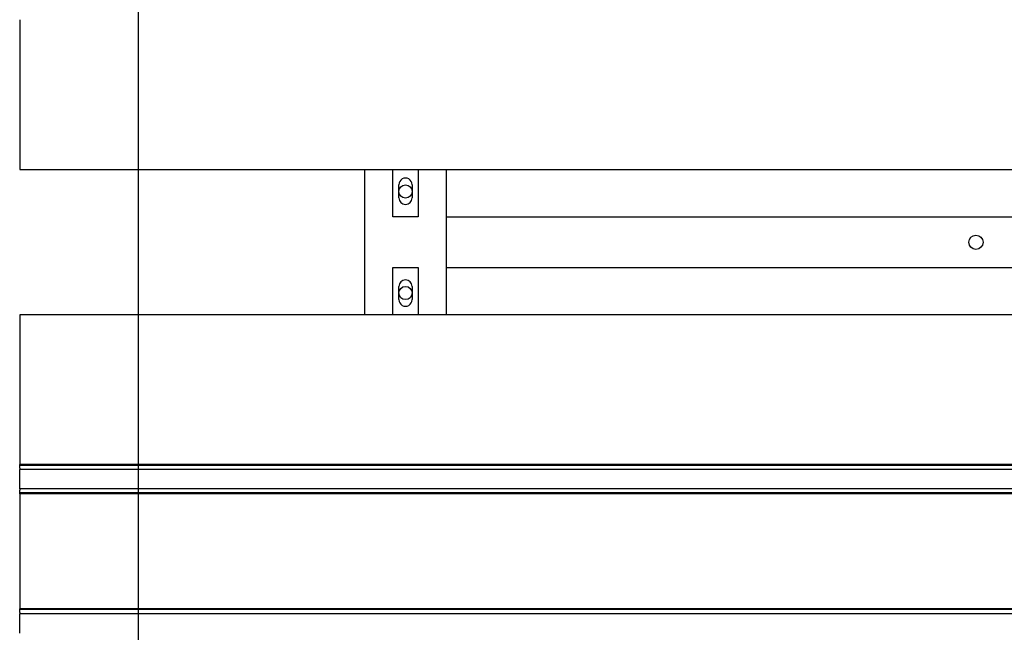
# Model space of a CAD drawing. Extents: x -89225 to 110569, y 13360 to 87647.
# Tile 252 of 256: x 41778 to 42748, y 62135 to 62739. Entities that reach past the tile are written whole.
import ezdxf

# ---------------------------------------------------------------- set-up
doc = ezdxf.new("R2010")
doc.units = 0
doc.layers.add('Iv-Lines 035', color=4, linetype='Continuous')

# ---------------------------------------------------------------- blocks, each defined once
blk = doc.blocks.new('Leidingwerk beluchtingsinstallatie')
blk.add_line((1289216.713929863, -940954.3529247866), (1289216.713929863, -946483.3529247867))
blk = doc.blocks.new('Beluchtingselementen Bosman')
for p, q in [((1281289.414357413, -875323.6223479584), (1281289.414357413, -875471.0913164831)), ((1281289.414357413, -875471.0913164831), (1283299.414357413, -875471.0913164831)), ((1281629.414359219, -875614.2913146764), (1281629.414359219, -875471.0913164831)), ((1281656.914357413, -875517.6913164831), (1281656.914357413, -875471.0913164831)), ((1281681.914357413, -875471.0913164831), (1281681.914357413, -875517.6913164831)), ((1281709.414359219, -875471.0913164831), (1281709.414359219, -875614.2913146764)), ((1281662.914353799, -875499.0913146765), (1281662.914357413, -875486.0913146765)), ((1281675.914357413, -875486.0913182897), (1281675.914353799, -875499.0913182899)), ((1281681.914357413, -875517.6913164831), (1281656.914357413, -875517.6913164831)), ((1281709.414359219, -875517.791316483), (1282879.414359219, -875517.791316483)), ((1281709.414359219, -875523.791316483), (1281709.414359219, -875567.791316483)), ((1281656.914355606, -875614.2913146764), (1281656.914355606, -875567.6913146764)), ((1281656.914355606, -875567.6913146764), (1281681.914355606, -875567.6913146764)), ((1281681.914355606, -875567.6913146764), (1281681.914355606, -875614.2913146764)), ((1281709.414359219, -875567.791316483), (1282879.414359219, -875567.791316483)), ((1281662.914355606, -875599.2913164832), (1281662.914351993, -875586.2913164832)), ((1281675.914351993, -875586.2913128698), (1281675.914355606, -875599.2913128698)), ((1283299.414355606, -875614.2913146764), (1281289.414355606, -875614.2913146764)), ((1281289.414355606, -875614.2913146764), (1281289.414355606, -875761.7602832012)), ((1283299.414355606, -875761.7602832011), (1281289.414355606, -875761.7602832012)), ((1281289.414355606, -875762.4945863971), (1281289.414355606, -875761.7602832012)), ((1283299.414355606, -875762.494586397), (1281289.414355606, -875762.4945863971)), ((1281289.414355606, -875765.3208351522), (1281289.414355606, -875762.4945863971)), ((1281289.414355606, -875765.3208351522), (1281289.414355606, -875766.5374685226)), ((1283299.414355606, -875766.5374685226), (1281289.414355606, -875766.5374685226)), ((1281289.414355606, -875768.0951608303), (1281289.414355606, -875766.5374685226)), ((1281289.414355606, -875784.0874685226), (1281289.414355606, -875768.0951608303)), ((1281289.414355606, -875785.6451608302), (1281289.414355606, -875784.0874685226)), ((1283299.414355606, -875785.6451608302), (1281289.414355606, -875785.6451608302)), ((1281289.414355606, -875785.6451608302), (1281289.414355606, -875786.8617942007)), ((1281289.414355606, -875789.6880429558), (1281289.414355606, -875786.8617942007)), ((1283299.414355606, -875789.6880429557), (1281289.414355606, -875789.6880429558)), ((1281289.414355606, -875790.4223461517), (1281289.414355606, -875789.6880429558)), ((1283299.414355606, -875790.4223461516), (1281289.414355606, -875790.4223461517)), ((1281289.414355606, -875790.4223461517), (1281289.414355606, -875903.7602832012)), ((1283299.414355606, -875903.7602832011), (1281289.414355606, -875903.7602832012)), ((1281289.414355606, -875904.4945863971), (1281289.414355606, -875903.7602832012)), ((1283299.414355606, -875904.494586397), (1281289.414355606, -875904.4945863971)), ((1281289.414355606, -875907.3208351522), (1281289.414355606, -875904.4945863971)), ((1281289.414355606, -875907.3208351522), (1281289.414355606, -875908.5374685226)), ((1283299.414355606, -875908.5374685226), (1281289.414355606, -875908.5374685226)), ((1281289.414355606, -875910.0951608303), (1281289.414355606, -875908.5374685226)), ((1281289.414355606, -875926.0874685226), (1281289.414355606, -875910.0951608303)), ((1281289.414355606, -875927.6451608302), (1281289.414355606, -875926.0874685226))]:
    blk.add_line(p, q)
for centre, radius in [((1281669.414359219, -875492.791316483), 6.49999999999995), ((1282231.414359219, -875542.791316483), 7.000000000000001), ((1281669.414359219, -875592.791316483), 6.49999999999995)]:
    blk.add_circle(centre, radius)
for centre, radius, start, end in [((1281669.414357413, -875486.0913164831), 6.499999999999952, 359.9999840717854, 179.9999840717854), ((1281669.414353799, -875499.0913164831), 6.499999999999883, 179.9999840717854, 359.9999840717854), ((1281669.414351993, -875586.2913146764), 6.499999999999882, 1.592821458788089e-05, 180.0000159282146), ((1281669.414355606, -875599.2913146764), 6.499999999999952, 180.0000159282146, 1.592821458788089e-05)]:
    blk.add_arc(centre, radius, start, end)

msp = doc.modelspace()

# ---------------------------------------------------------------- block references
at = {"layer": 'Iv-Lines 035'}
for name, p in [('Leidingwerk beluchtingsinstallatie', (-1247321.42016702, 1004233.528382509)), ('Beluchtingselementen Bosman', (-1239510.947598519, 938062.2013597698))]:
    msp.add_blockref(name, p, dxfattribs=at)

doc.saveas('drawing.dxf')
